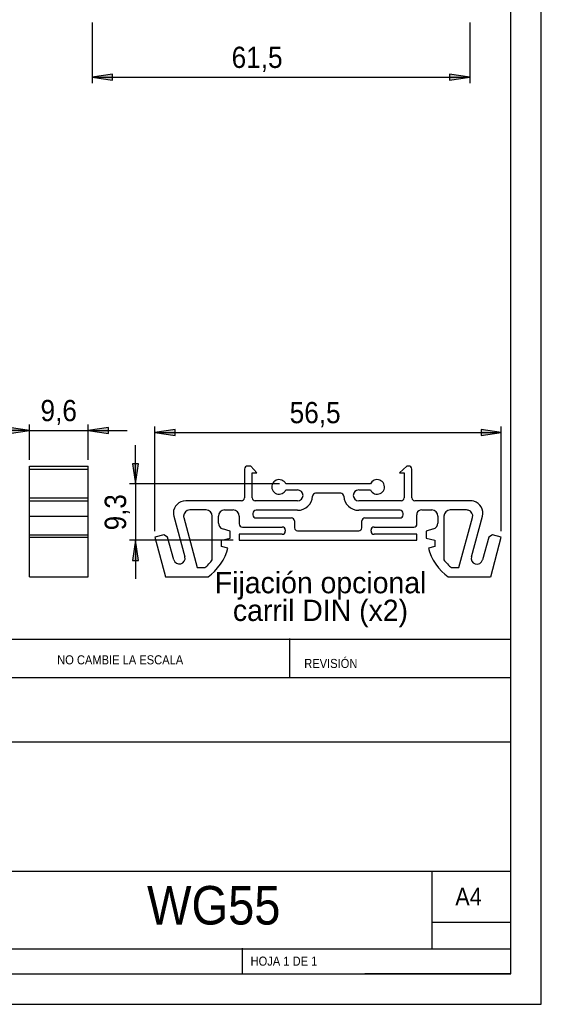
# Model space of a CAD drawing. Extents: x 0 to 333, y 0 to 297.
# Tile 9 of 26: x 124 to 210, y 0 to 162. Entities that reach past the tile are written whole.
import ezdxf

# ---------------------------------------------------------------- set-up
doc = ezdxf.new("R2010")
doc.units = 0
doc.layers.get('0').update_dxf_attribs({"linetype": 'CONTINUOUS'})

# ---------------------------------------------------------------- blocks, each defined once
blk = doc.blocks.new('BLOCK_2')
at = {"color": 7}
blk.add_lwpolyline([(10.13, 5.02), (205.13, 5.02)], dxfattribs=at)
blk = doc.blocks.new('BLOCK_3')
at = {"color": 7}
blk.add_lwpolyline([(0.13, 0.02), (210.13, 0.02)], dxfattribs=at)
blk = doc.blocks.new('BLOCK_6')
at = {"color": 7}
blk.add_lwpolyline([(210.13, 0.02), (210.13, 297.02)], dxfattribs=at)
blk = doc.blocks.new('BLOCK_8')
at = {"color": 7}
blk.add_lwpolyline([(205.13, 5.02), (181.04, 5.02)], dxfattribs=at)
blk = doc.blocks.new('BLOCK_10')
at = {"color": 7}
blk.add_lwpolyline([(10.16, 9.18), (205.13, 9.18)], dxfattribs=at)
blk = doc.blocks.new('BLOCK_11')
at = {"color": 7}
blk.add_lwpolyline([(205.13, 43.18), (10.16, 43.18)], dxfattribs=at)
blk = doc.blocks.new('BLOCK_12')
at = {"color": 7}
blk.add_lwpolyline([(10.16, 60.18), (205.13, 60.18)], dxfattribs=at)
blk = doc.blocks.new('BLOCK_29')
at = {"color": 7}
blk.add_lwpolyline([(64.76, 21.93), (205.13, 21.93)], dxfattribs=at)
blk = doc.blocks.new('BLOCK_31')
at = {"color": 7}
blk.add_lwpolyline([(160.93, 5.02), (160.93, 9.27)], dxfattribs=at)
blk = doc.blocks.new('BLOCK_32')
at = {"color": 7}
blk.add_lwpolyline([(168.73, 53.89), (168.73, 60.27)], dxfattribs=at)
blk = doc.blocks.new('BLOCK_33')
at = {"color": 7}
blk.add_lwpolyline([(192.13, 9.27), (192.13, 22.02)], dxfattribs=at)
blk = doc.blocks.new('BLOCK_34')
at = {"color": 7}
blk.add_lwpolyline([(205.13, 53.8), (108.96, 53.8)], dxfattribs=at)
blk = doc.blocks.new('BLOCK_35')
at = {"color": 7}
blk.add_lwpolyline([(205.13, 13.52), (192.13, 13.52)], dxfattribs=at)
blk = doc.blocks.new('BLOCK_36')
at = {"color": 7}
blk.add_lwpolyline([(205.13, 5.02), (205.13, 292.02)], dxfattribs=at)
blk = doc.blocks.new('BLOCK_38')
at = {"color": 7, "insert": (156.35, 66.68), "char_height": 3.5, "attachment_point": 7}
blk.add_mtext('\\fArial|b0|i0|c0|p34;\\W0.95691;Fijación opcional ', dxfattribs=at)
blk = doc.blocks.new('BLOCK_39')
at = {"color": 7, "insert": (156.73, 62.12), "char_height": 3.5, "attachment_point": 7}
blk.add_mtext('\\fArial|b0|i0|c0|p34;\\W0.95691;  carril DIN (x2)', dxfattribs=at)
blk = doc.blocks.new('BLOCK_37')
for name in ['BLOCK_38', 'BLOCK_39']:
    blk.add_blockref(name, (0, 0))
blk = doc.blocks.new('BLOCK_40')
at = {"color": 7, "insert": (145.19, 13.07), "char_height": 6.35, "attachment_point": 7}
blk.add_mtext('\\fCentury Gothic|b0|i0|c0|p34;\\W0.913;WG55', dxfattribs=at)
blk = doc.blocks.new('BLOCK_42')
at = {"color": 7, "insert": (195.96, 16.3), "char_height": 2.9104, "attachment_point": 7}
blk.add_mtext('\\fCentury Gothic|b0|i0|c0|p34;\\W0.913;A4', dxfattribs=at)
blk = doc.blocks.new('BLOCK_43')
at = {"color": 7, "insert": (162.24, 6.36), "char_height": 1.5, "attachment_point": 7}
blk.add_mtext('\\fCentury Gothic|b0|i0|c0|p34;\\W0.913;HOJA 1 DE 1', dxfattribs=at)
blk = doc.blocks.new('BLOCK_47')
at = {"color": 7, "insert": (171.08, 55.4), "char_height": 1.5, "attachment_point": 7}
blk.add_mtext('\\fCentury Gothic|b0|i0|c0|p34;\\W0.913;REVISIÓN', dxfattribs=at)
blk = doc.blocks.new('BLOCK_48')
at = {"color": 7, "insert": (130.38, 56), "char_height": 1.5, "attachment_point": 7}
blk.add_mtext('\\fCentury Gothic|b0|i0|c0|p34;\\W0.913;NO CAMBIE LA ESCALA', dxfattribs=at)
blk = doc.blocks.new('*U1287')
at = {"color": 7}
blk.add_solid([(139.49, 152.24), (136.15, 152.75), (139.49, 153.25)], dxfattribs=at)
blk = doc.blocks.new('BLOCK_1041')
blk.add_lwpolyline([(136.15, 152.75), (139.49, 152.24), (139.49, 153.25), (136.15, 152.75)])
at = {"color": 7}
blk.add_blockref('*U1287', (0, 0), dxfattribs=at)
blk = doc.blocks.new('*U1288')
at = {"color": 7}
blk.add_solid([(195, 152.24), (195, 153.25), (198.33, 152.75)], dxfattribs=at)
blk = doc.blocks.new('BLOCK_1042')
blk.add_lwpolyline([(198.33, 152.75), (195, 153.25), (195, 152.24), (198.33, 152.75)])
at = {"color": 7}
blk.add_blockref('*U1288', (0, 0), dxfattribs=at)
blk = doc.blocks.new('BLOCK_1043')
blk.add_lwpolyline([(136.15, 161.75), (136.15, 151.75)])
blk = doc.blocks.new('BLOCK_1044')
blk.add_lwpolyline([(198.33, 161.75), (198.33, 151.75)])
blk = doc.blocks.new('BLOCK_1045')
blk.add_lwpolyline([(136.15, 152.75), (198.33, 152.75)])
blk = doc.blocks.new('BLOCK_1046')
at = {"color": 7, "insert": (159.12, 153.63), "char_height": 3.5, "attachment_point": 7}
blk.add_mtext('\\fCentury Gothic|b0|i0|c0|p34;\\W0.92158;61,5', dxfattribs=at)
blk = doc.blocks.new('BLOCK_1040')
for name in ['BLOCK_1043', 'BLOCK_1044', 'BLOCK_1046', 'BLOCK_1041', 'BLOCK_1045', 'BLOCK_1042']:
    blk.add_blockref(name, (0, 0))
blk = doc.blocks.new('BLOCK_1047')
at = {"color": 7}
blk.add_lwpolyline([(153.46, 71.96), (154.72, 71.96)], dxfattribs=at)
blk = doc.blocks.new('BLOCK_1048')
at = {"color": 7}
blk.add_open_spline([(154.72, 71.96), (155.09, 72.24), (155.68, 72.87), (155.94, 73.26)], degree=3, dxfattribs=at)
blk = doc.blocks.new('BLOCK_1049')
at = {"color": 7}
blk.add_lwpolyline([(155.94, 73.26), (155.94, 80.46)], dxfattribs=at)
blk = doc.blocks.new('BLOCK_1050')
at = {"color": 7}
blk.add_open_spline([(155.94, 80.46), (155.94, 81.01), (155.49, 81.46), (154.93, 81.46)], degree=3, dxfattribs=at)
blk = doc.blocks.new('BLOCK_1051')
at = {"color": 7}
blk.add_lwpolyline([(154.93, 81.46), (152.21, 81.46)], dxfattribs=at)
blk = doc.blocks.new('BLOCK_1052')
at = {"color": 7}
blk.add_open_spline([(152.21, 81.46), (151.65, 81.46), (151.2, 81.01), (151.2, 80.46), (151.2, 80.39), (151.21, 80.27), (151.23, 80.2)], degree=3, knots=[0, 0, 0, 0, 1, 1, 1, 2, 2, 2, 2], dxfattribs=at)
blk = doc.blocks.new('BLOCK_1053')
at = {"color": 7}
blk.add_lwpolyline([(151.23, 80.2), (153.46, 71.96)], dxfattribs=at)
blk = doc.blocks.new('BLOCK_1054')
at = {"color": 7}
blk.add_open_spline([(195.1, 81.46), (194.55, 81.46), (194.09, 81.01), (194.09, 80.46)], degree=3, dxfattribs=at)
blk = doc.blocks.new('BLOCK_1055')
at = {"color": 7}
blk.add_lwpolyline([(194.09, 80.46), (194.09, 73.26)], dxfattribs=at)
blk = doc.blocks.new('BLOCK_1056')
at = {"color": 7}
blk.add_open_spline([(194.09, 73.26), (194.36, 72.87), (194.94, 72.24), (195.32, 71.96)], degree=3, dxfattribs=at)
blk = doc.blocks.new('BLOCK_1057')
at = {"color": 7}
blk.add_lwpolyline([(195.32, 71.96), (196.57, 71.96)], dxfattribs=at)
blk = doc.blocks.new('BLOCK_1058')
at = {"color": 7}
blk.add_lwpolyline([(196.57, 71.96), (198.8, 80.2)], dxfattribs=at)
blk = doc.blocks.new('BLOCK_1059')
at = {"color": 7}
blk.add_open_spline([(198.8, 80.2), (198.95, 80.73), (198.63, 81.28), (198.09, 81.42), (198.02, 81.44), (197.9, 81.46), (197.83, 81.46)], degree=3, knots=[0, 0, 0, 0, 1, 1, 1, 2, 2, 2, 2], dxfattribs=at)
blk = doc.blocks.new('BLOCK_1060')
at = {"color": 7}
blk.add_lwpolyline([(197.83, 81.46), (195.1, 81.46)], dxfattribs=at)
blk = doc.blocks.new('BLOCK_1061')
at = {"color": 7}
blk.add_lwpolyline([(182.59, 78.65), (189.15, 78.65)], dxfattribs=at)
blk = doc.blocks.new('BLOCK_1062')
at = {"color": 7}
blk.add_open_spline([(182.59, 78.65), (182.31, 78.65), (182.08, 78.43), (182.08, 78.16)], degree=3, dxfattribs=at)
blk = doc.blocks.new('BLOCK_1063')
at = {"color": 7}
blk.add_lwpolyline([(182.08, 77.96), (182.08, 78.16)], dxfattribs=at)
blk = doc.blocks.new('BLOCK_1064')
at = {"color": 7}
blk.add_open_spline([(182.08, 77.96), (182.08, 77.68), (182.31, 77.46), (182.59, 77.46)], degree=3, dxfattribs=at)
blk = doc.blocks.new('BLOCK_1065')
at = {"color": 7}
blk.add_lwpolyline([(189.65, 77.46), (182.59, 77.46)], dxfattribs=at)
blk = doc.blocks.new('BLOCK_1066')
at = {"color": 7}
blk.add_lwpolyline([(189.65, 76.46), (189.65, 77.46)], dxfattribs=at)
blk = doc.blocks.new('BLOCK_1067')
at = {"color": 7}
blk.add_lwpolyline([(160.38, 76.46), (189.65, 76.46)], dxfattribs=at)
blk = doc.blocks.new('BLOCK_1068')
at = {"color": 7}
blk.add_lwpolyline([(160.38, 77.46), (160.38, 76.46)], dxfattribs=at)
blk = doc.blocks.new('BLOCK_1069')
at = {"color": 7}
blk.add_lwpolyline([(167.45, 77.46), (160.38, 77.46)], dxfattribs=at)
blk = doc.blocks.new('BLOCK_1070')
at = {"color": 7}
blk.add_open_spline([(167.45, 77.46), (167.73, 77.46), (167.95, 77.68), (167.95, 77.96)], degree=3, dxfattribs=at)
blk = doc.blocks.new('BLOCK_1071')
at = {"color": 7}
blk.add_lwpolyline([(167.95, 78.16), (167.95, 77.96)], dxfattribs=at)
blk = doc.blocks.new('BLOCK_1072')
at = {"color": 7}
blk.add_open_spline([(167.95, 78.16), (167.95, 78.43), (167.73, 78.65), (167.45, 78.65)], degree=3, dxfattribs=at)
blk = doc.blocks.new('BLOCK_1073')
at = {"color": 7}
blk.add_lwpolyline([(160.89, 78.65), (167.45, 78.65)], dxfattribs=at)
blk = doc.blocks.new('BLOCK_1074')
at = {"color": 7}
blk.add_open_spline([(160.38, 79.16), (160.38, 78.88), (160.61, 78.65), (160.89, 78.65)], degree=3, dxfattribs=at)
blk = doc.blocks.new('BLOCK_1075')
at = {"color": 7}
blk.add_lwpolyline([(160.38, 80.46), (160.38, 79.16)], dxfattribs=at)
blk = doc.blocks.new('BLOCK_1076')
at = {"color": 7}
blk.add_open_spline([(160.38, 80.46), (160.38, 81.01), (159.93, 81.46), (159.37, 81.46)], degree=3, dxfattribs=at)
blk = doc.blocks.new('BLOCK_1077')
at = {"color": 7}
blk.add_lwpolyline([(157.96, 81.46), (159.37, 81.46)], dxfattribs=at)
blk = doc.blocks.new('BLOCK_1078')
at = {"color": 7}
blk.add_open_spline([(157.96, 81.46), (157.4, 81.46), (156.95, 81.01), (156.95, 80.46)], degree=3, dxfattribs=at)
blk = doc.blocks.new('BLOCK_1079')
at = {"color": 7}
blk.add_lwpolyline([(156.95, 79.3), (156.95, 80.46)], dxfattribs=at)
blk = doc.blocks.new('BLOCK_1080')
at = {"color": 7}
blk.add_open_spline([(156.95, 79.3), (156.93, 78.89), (157.24, 78.46), (157.64, 78.35)], degree=3, dxfattribs=at)
blk = doc.blocks.new('BLOCK_1081')
at = {"color": 7}
blk.add_lwpolyline([(158.87, 77.94), (157.64, 78.35)], dxfattribs=at)
blk = doc.blocks.new('BLOCK_1082')
at = {"color": 7}
blk.add_lwpolyline([(158.87, 76.83), (158.87, 77.94)], dxfattribs=at)
blk = doc.blocks.new('BLOCK_1083')
at = {"color": 7}
blk.add_lwpolyline([(157.45, 76.46), (158.87, 76.83)], dxfattribs=at)
blk = doc.blocks.new('BLOCK_1084')
at = {"color": 7}
blk.add_lwpolyline([(157.45, 75.46), (157.45, 76.46)], dxfattribs=at)
blk = doc.blocks.new('BLOCK_1085')
at = {"color": 7}
blk.add_lwpolyline([(158.51, 75.18), (157.45, 75.46)], dxfattribs=at)
blk = doc.blocks.new('BLOCK_1086')
at = {"color": 7}
blk.add_open_spline([(155.24, 70.46), (156.67, 71.37), (158.17, 73.53), (158.51, 75.18)], degree=3, dxfattribs=at)
blk = doc.blocks.new('BLOCK_1087')
at = {"color": 7}
blk.add_lwpolyline([(148.25, 70.46), (155.24, 70.46)], dxfattribs=at)
blk = doc.blocks.new('BLOCK_1088')
at = {"color": 7}
blk.add_lwpolyline([(146.49, 76.96), (148.25, 70.46)], dxfattribs=at)
blk = doc.blocks.new('BLOCK_1089')
at = {"color": 7}
blk.add_lwpolyline([(147.95, 77.35), (146.49, 76.96)], dxfattribs=at)
blk = doc.blocks.new('BLOCK_1090')
at = {"color": 7}
blk.add_lwpolyline([(148.57, 76.99), (147.95, 77.35)], dxfattribs=at)
blk = doc.blocks.new('BLOCK_1091')
at = {"color": 7}
blk.add_lwpolyline([(149.59, 73.25), (148.57, 76.99)], dxfattribs=at)
blk = doc.blocks.new('BLOCK_1092')
at = {"color": 7}
blk.add_open_spline([(149.59, 73.25), (149.72, 72.75), (150.24, 72.45), (150.75, 72.59), (151.25, 72.72), (151.55, 73.23), (151.42, 73.73), (151.41, 73.74), (151.41, 73.76), (151.41, 73.76)], degree=3, knots=[0, 0, 0, 0, 1, 1, 1, 2, 2, 2, 3, 3, 3, 3], dxfattribs=at)
blk = doc.blocks.new('BLOCK_1093')
at = {"color": 7}
blk.add_lwpolyline([(149.6, 80.44), (151.41, 73.76)], dxfattribs=at)
blk = doc.blocks.new('BLOCK_1094')
at = {"color": 7}
blk.add_open_spline([(151.55, 82.96), (150.44, 82.96), (149.53, 82.06), (149.53, 80.96), (149.53, 80.82), (149.56, 80.57), (149.6, 80.44)], degree=3, knots=[0, 0, 0, 0, 1, 1, 1, 2, 2, 2, 2], dxfattribs=at)
blk = doc.blocks.new('BLOCK_1095')
at = {"color": 7}
blk.add_lwpolyline([(160.73, 82.96), (151.55, 82.96)], dxfattribs=at)
blk = doc.blocks.new('BLOCK_1096')
at = {"color": 7}
blk.add_open_spline([(160.73, 82.96), (161.01, 82.96), (161.24, 83.18), (161.24, 83.46)], degree=3, dxfattribs=at)
blk = doc.blocks.new('BLOCK_1097')
at = {"color": 7}
blk.add_lwpolyline([(161.24, 88.2), (161.24, 83.46)], dxfattribs=at)
blk = doc.blocks.new('BLOCK_1098')
at = {"color": 7}
blk.add_open_spline([(161.74, 88.7), (161.46, 88.7), (161.24, 88.47), (161.24, 88.2)], degree=3, dxfattribs=at)
blk = doc.blocks.new('BLOCK_1099')
at = {"color": 7}
blk.add_lwpolyline([(162.3, 88.7), (161.74, 88.7)], dxfattribs=at)
blk = doc.blocks.new('BLOCK_1100')
at = {"color": 7}
blk.add_lwpolyline([(163.27, 87.56), (162.3, 88.7)], dxfattribs=at)
blk = doc.blocks.new('BLOCK_1101')
at = {"color": 7}
blk.add_lwpolyline([(162.5, 87.56), (163.27, 87.56)], dxfattribs=at)
blk = doc.blocks.new('BLOCK_1102')
at = {"color": 7}
blk.add_lwpolyline([(162.5, 83.46), (162.5, 87.56)], dxfattribs=at)
blk = doc.blocks.new('BLOCK_1103')
at = {"color": 7}
blk.add_open_spline([(162.5, 83.46), (162.5, 83.18), (162.73, 82.96), (163.01, 82.96)], degree=3, dxfattribs=at)
blk = doc.blocks.new('BLOCK_1104')
at = {"color": 7}
blk.add_lwpolyline([(169.97, 82.96), (163.01, 82.96)], dxfattribs=at)
blk = doc.blocks.new('BLOCK_1105')
at = {"color": 7}
blk.add_open_spline([(169.97, 82.96), (170.47, 82.96), (170.88, 83.36), (170.88, 83.86), (170.88, 84.36), (170.47, 84.76), (169.97, 84.76)], degree=3, knots=[0, 0, 0, 0, 1, 1, 1, 2, 2, 2, 2], dxfattribs=at)
blk = doc.blocks.new('BLOCK_1106')
at = {"color": 7}
blk.add_lwpolyline([(168.04, 84.76), (169.97, 84.76)], dxfattribs=at)
blk = doc.blocks.new('BLOCK_1107')
at = {"color": 7}
blk.add_open_spline([(168.04, 85.76), (167.76, 86.36), (167.05, 86.63), (166.44, 86.35), (165.83, 86.07), (165.56, 85.36), (165.84, 84.76), (166.12, 84.16), (166.84, 83.89), (167.45, 84.17), (167.68, 84.26), (167.95, 84.53), (168.04, 84.76)], degree=3, knots=[0, 0, 0, 0, 1, 1, 1, 2, 2, 2, 3, 3, 3, 4, 4, 4, 4], dxfattribs=at)
blk = doc.blocks.new('BLOCK_1108')
at = {"color": 7}
blk.add_lwpolyline([(181.99, 85.76), (168.04, 85.76)], dxfattribs=at)
blk = doc.blocks.new('BLOCK_1109')
at = {"color": 7}
blk.add_open_spline([(181.99, 84.76), (182.27, 84.16), (182.99, 83.89), (183.6, 84.17), (184.2, 84.44), (184.47, 85.16), (184.19, 85.76), (183.91, 86.36), (183.2, 86.63), (182.59, 86.35), (182.35, 86.26), (182.08, 85.99), (181.99, 85.76)], degree=3, knots=[0, 0, 0, 0, 1, 1, 1, 2, 2, 2, 3, 3, 3, 4, 4, 4, 4], dxfattribs=at)
blk = doc.blocks.new('BLOCK_1110')
at = {"color": 7}
blk.add_lwpolyline([(180.06, 84.76), (181.99, 84.76)], dxfattribs=at)
blk = doc.blocks.new('BLOCK_1111')
at = {"color": 7}
blk.add_open_spline([(180.06, 84.76), (179.56, 84.76), (179.16, 84.36), (179.16, 83.86), (179.16, 83.36), (179.56, 82.96), (180.06, 82.96)], degree=3, knots=[0, 0, 0, 0, 1, 1, 1, 2, 2, 2, 2], dxfattribs=at)
blk = doc.blocks.new('BLOCK_1112')
at = {"color": 7}
blk.add_lwpolyline([(187.03, 82.96), (180.06, 82.96)], dxfattribs=at)
blk = doc.blocks.new('BLOCK_1113')
at = {"color": 7}
blk.add_open_spline([(187.03, 82.96), (187.31, 82.96), (187.53, 83.18), (187.53, 83.46)], degree=3, dxfattribs=at)
blk = doc.blocks.new('BLOCK_1114')
at = {"color": 7}
blk.add_lwpolyline([(187.53, 87.56), (187.53, 83.46)], dxfattribs=at)
blk = doc.blocks.new('BLOCK_1115')
at = {"color": 7}
blk.add_lwpolyline([(186.77, 87.56), (187.53, 87.56)], dxfattribs=at)
blk = doc.blocks.new('BLOCK_1116')
at = {"color": 7}
blk.add_lwpolyline([(187.97, 88.7), (186.77, 87.56)], dxfattribs=at)
blk = doc.blocks.new('BLOCK_1117')
at = {"color": 7}
blk.add_lwpolyline([(188.29, 88.7), (187.97, 88.7)], dxfattribs=at)
blk = doc.blocks.new('BLOCK_1118')
at = {"color": 7}
blk.add_open_spline([(188.8, 88.2), (188.8, 88.47), (188.57, 88.7), (188.29, 88.7)], degree=3, dxfattribs=at)
blk = doc.blocks.new('BLOCK_1119')
at = {"color": 7}
blk.add_lwpolyline([(188.8, 83.46), (188.8, 88.2)], dxfattribs=at)
blk = doc.blocks.new('BLOCK_1120')
at = {"color": 7}
blk.add_open_spline([(188.8, 83.46), (188.8, 83.18), (189.02, 82.96), (189.3, 82.96)], degree=3, dxfattribs=at)
blk = doc.blocks.new('BLOCK_1121')
at = {"color": 7}
blk.add_lwpolyline([(198.48, 82.96), (189.3, 82.96)], dxfattribs=at)
blk = doc.blocks.new('BLOCK_1122')
at = {"color": 7}
blk.add_open_spline([(200.43, 80.44), (200.72, 81.51), (200.08, 82.6), (199.01, 82.89), (198.87, 82.93), (198.62, 82.96), (198.48, 82.96)], degree=3, knots=[0, 0, 0, 0, 1, 1, 1, 2, 2, 2, 2], dxfattribs=at)
blk = doc.blocks.new('BLOCK_1123')
at = {"color": 7}
blk.add_lwpolyline([(198.63, 73.76), (200.43, 80.44)], dxfattribs=at)
blk = doc.blocks.new('BLOCK_1124')
at = {"color": 7}
blk.add_open_spline([(198.63, 73.76), (198.48, 73.27), (198.76, 72.74), (199.26, 72.59), (199.76, 72.44), (200.29, 72.72), (200.44, 73.22), (200.44, 73.23), (200.45, 73.24), (200.45, 73.25)], degree=3, knots=[0, 0, 0, 0, 1, 1, 1, 2, 2, 2, 3, 3, 3, 3], dxfattribs=at)
blk = doc.blocks.new('BLOCK_1125')
at = {"color": 7}
blk.add_lwpolyline([(201.46, 76.99), (200.45, 73.25)], dxfattribs=at)
blk = doc.blocks.new('BLOCK_1126')
at = {"color": 7}
blk.add_lwpolyline([(202.09, 77.35), (201.48, 76.99)], dxfattribs=at)
blk = doc.blocks.new('BLOCK_1127')
at = {"color": 7}
blk.add_lwpolyline([(203.54, 76.96), (202.09, 77.35)], dxfattribs=at)
blk = doc.blocks.new('BLOCK_1128')
at = {"color": 7}
blk.add_lwpolyline([(201.8, 70.46), (203.54, 76.96)], dxfattribs=at)
blk = doc.blocks.new('BLOCK_1129')
at = {"color": 7}
blk.add_lwpolyline([(194.79, 70.46), (201.78, 70.46)], dxfattribs=at)
blk = doc.blocks.new('BLOCK_1130')
at = {"color": 7}
blk.add_open_spline([(191.53, 75.18), (191.87, 73.53), (193.36, 71.37), (194.79, 70.46)], degree=3, dxfattribs=at)
blk = doc.blocks.new('BLOCK_1131')
at = {"color": 7}
blk.add_lwpolyline([(192.58, 75.46), (191.53, 75.18)], dxfattribs=at)
blk = doc.blocks.new('BLOCK_1132')
at = {"color": 7}
blk.add_lwpolyline([(192.58, 76.46), (192.58, 75.46)], dxfattribs=at)
blk = doc.blocks.new('BLOCK_1133')
at = {"color": 7}
blk.add_lwpolyline([(191.17, 76.81), (192.58, 76.46)], dxfattribs=at)
blk = doc.blocks.new('BLOCK_1134')
at = {"color": 7}
blk.add_lwpolyline([(191.17, 77.94), (191.17, 76.81)], dxfattribs=at)
blk = doc.blocks.new('BLOCK_1135')
at = {"color": 7}
blk.add_lwpolyline([(192.39, 78.35), (191.17, 77.94)], dxfattribs=at)
blk = doc.blocks.new('BLOCK_1136')
at = {"color": 7}
blk.add_open_spline([(192.39, 78.35), (192.79, 78.46), (193.1, 78.89), (193.09, 79.3)], degree=3, dxfattribs=at)
blk = doc.blocks.new('BLOCK_1137')
at = {"color": 7}
blk.add_lwpolyline([(193.09, 80.46), (193.09, 79.3)], dxfattribs=at)
blk = doc.blocks.new('BLOCK_1138')
at = {"color": 7}
blk.add_open_spline([(193.09, 80.46), (193.09, 81.01), (192.63, 81.46), (192.08, 81.46)], degree=3, dxfattribs=at)
blk = doc.blocks.new('BLOCK_1139')
at = {"color": 7}
blk.add_lwpolyline([(190.46, 81.46), (192.08, 81.46)], dxfattribs=at)
blk = doc.blocks.new('BLOCK_1140')
at = {"color": 7}
blk.add_open_spline([(190.46, 81.46), (190.08, 81.52), (189.72, 81.27), (189.65, 80.89), (189.64, 80.83), (189.64, 80.72), (189.65, 80.66)], degree=3, knots=[0, 0, 0, 0, 1, 1, 1, 2, 2, 2, 2], dxfattribs=at)
blk = doc.blocks.new('BLOCK_1141')
at = {"color": 7}
blk.add_lwpolyline([(189.65, 79.16), (189.65, 80.66)], dxfattribs=at)
blk = doc.blocks.new('BLOCK_1142')
at = {"color": 7}
blk.add_open_spline([(189.15, 78.65), (189.43, 78.65), (189.65, 78.88), (189.65, 79.16)], degree=3, dxfattribs=at)
blk = doc.blocks.new('BLOCK_1143')
at = {"color": 7}
blk.add_open_spline([(162.63, 80.66), (162.63, 80.38), (162.86, 80.15), (163.14, 80.15)], degree=3, dxfattribs=at)
blk = doc.blocks.new('BLOCK_1144')
at = {"color": 7}
blk.add_lwpolyline([(163.14, 80.15), (168.96, 80.15)], dxfattribs=at)
blk = doc.blocks.new('BLOCK_1145')
at = {"color": 7}
blk.add_open_spline([(169.47, 79.66), (169.47, 79.93), (169.24, 80.15), (168.96, 80.15)], degree=3, dxfattribs=at)
blk = doc.blocks.new('BLOCK_1146')
at = {"color": 7}
blk.add_lwpolyline([(169.47, 79.66), (169.47, 78.52)], dxfattribs=at)
blk = doc.blocks.new('BLOCK_1147')
at = {"color": 7}
blk.add_open_spline([(169.47, 78.52), (169.47, 78.24), (169.69, 78.02), (169.97, 78.02)], degree=3, dxfattribs=at)
blk = doc.blocks.new('BLOCK_1148')
at = {"color": 7}
blk.add_lwpolyline([(169.97, 78.02), (180.06, 78.02)], dxfattribs=at)
blk = doc.blocks.new('BLOCK_1149')
at = {"color": 7}
blk.add_open_spline([(180.06, 78.02), (180.34, 78.02), (180.57, 78.24), (180.57, 78.52)], degree=3, dxfattribs=at)
blk = doc.blocks.new('BLOCK_1150')
at = {"color": 7}
blk.add_lwpolyline([(180.57, 78.52), (180.57, 79.66)], dxfattribs=at)
blk = doc.blocks.new('BLOCK_1151')
at = {"color": 7}
blk.add_open_spline([(181.07, 80.15), (180.79, 80.15), (180.57, 79.93), (180.57, 79.66)], degree=3, dxfattribs=at)
blk = doc.blocks.new('BLOCK_1152')
at = {"color": 7}
blk.add_lwpolyline([(181.07, 80.15), (186.86, 80.15)], dxfattribs=at)
blk = doc.blocks.new('BLOCK_1153')
at = {"color": 7}
blk.add_open_spline([(186.86, 80.15), (187.14, 80.15), (187.36, 80.38), (187.36, 80.66)], degree=3, dxfattribs=at)
blk = doc.blocks.new('BLOCK_1154')
at = {"color": 7}
blk.add_lwpolyline([(187.36, 80.66), (187.36, 80.9)], dxfattribs=at)
blk = doc.blocks.new('BLOCK_1155')
at = {"color": 7}
blk.add_open_spline([(187.36, 80.9), (187.36, 81.17), (187.14, 81.4), (186.86, 81.4)], degree=3, dxfattribs=at)
blk = doc.blocks.new('BLOCK_1156')
at = {"color": 7}
blk.add_lwpolyline([(186.86, 81.4), (180.06, 81.4)], dxfattribs=at)
blk = doc.blocks.new('BLOCK_1157')
at = {"color": 7}
blk.add_open_spline([(177.58, 83.73), (177.65, 82.43), (178.75, 81.39), (180.06, 81.4)], degree=3, dxfattribs=at)
blk = doc.blocks.new('BLOCK_1158')
at = {"color": 7}
blk.add_open_spline([(177.58, 83.73), (177.57, 83.99), (177.35, 84.2), (177.08, 84.2)], degree=3, dxfattribs=at)
blk = doc.blocks.new('BLOCK_1159')
at = {"color": 7}
blk.add_lwpolyline([(177.08, 84.2), (172.95, 84.2)], dxfattribs=at)
blk = doc.blocks.new('BLOCK_1160')
at = {"color": 7}
blk.add_open_spline([(172.95, 84.2), (172.69, 84.2), (172.46, 83.99), (172.45, 83.73)], degree=3, dxfattribs=at)
blk = doc.blocks.new('BLOCK_1161')
at = {"color": 7}
blk.add_open_spline([(169.97, 81.4), (171.28, 81.39), (172.39, 82.43), (172.45, 83.73)], degree=3, dxfattribs=at)
blk = doc.blocks.new('BLOCK_1162')
at = {"color": 7}
blk.add_lwpolyline([(169.97, 81.4), (163.14, 81.4)], dxfattribs=at)
blk = doc.blocks.new('BLOCK_1163')
at = {"color": 7}
blk.add_open_spline([(163.14, 81.4), (162.86, 81.4), (162.63, 81.17), (162.63, 80.9)], degree=3, dxfattribs=at)
blk = doc.blocks.new('BLOCK_1164')
at = {"color": 7}
blk.add_lwpolyline([(162.63, 80.9), (162.63, 80.66)], dxfattribs=at)
blk = doc.blocks.new('*U1289')
at = {"color": 7, "extrusion": (0, 0, -1)}
for points in [[(-143.29, 85.76), (-142.78, 89.06), (-143.29, 89.06)], [(-143.29, 85.76), (-143.29, 89.06), (-143.8, 89.06)]]:
    blk.add_solid(points, dxfattribs=at)
blk = doc.blocks.new('BLOCK_1166')
blk.add_lwpolyline([(143.29, 85.76), (143.8, 89.06), (142.78, 89.06), (143.29, 85.76)])
at = {"color": 7}
blk.add_blockref('*U1289', (0, 0), dxfattribs=at)
blk = doc.blocks.new('*U1290')
at = {"color": 7}
blk.add_solid([(143.29, 73.15), (142.78, 73.15), (143.29, 76.46)], dxfattribs=at)
at = {"color": 7, "extrusion": (0, 0, -1)}
blk.add_solid([(-143.29, 73.15), (-143.29, 76.46), (-143.8, 73.15)], dxfattribs=at)
blk = doc.blocks.new('BLOCK_1167')
blk.add_lwpolyline([(143.29, 76.46), (142.78, 73.15), (143.8, 73.15), (143.29, 76.46)])
at = {"color": 7}
blk.add_blockref('*U1290', (0, 0), dxfattribs=at)
blk = doc.blocks.new('BLOCK_1168')
blk.add_lwpolyline([(167.03, 85.76), (142.28, 85.76)])
blk = doc.blocks.new('BLOCK_1169')
blk.add_lwpolyline([(159.37, 76.46), (142.28, 76.46)])
blk = doc.blocks.new('BLOCK_1170')
blk.add_lwpolyline([(143.29, 85.76), (143.29, 92.11)])
blk = doc.blocks.new('BLOCK_1171')
blk.add_lwpolyline([(143.29, 85.76), (143.29, 76.46)])
blk = doc.blocks.new('BLOCK_1172')
blk.add_lwpolyline([(143.29, 76.46), (143.29, 70.11)])
blk = doc.blocks.new('BLOCK_1173')
at = {"color": 7, "insert": (142.4, 78.11), "char_height": 3.5329, "attachment_point": 7, "rotation": 90}
blk.add_mtext('\\fCentury Gothic|b0|i0|c0|p34;\\W0.9045;9,3', dxfattribs=at)
blk = doc.blocks.new('BLOCK_1165')
for name in ['BLOCK_1170', 'BLOCK_1166', 'BLOCK_1168', 'BLOCK_1171', 'BLOCK_1173', 'BLOCK_1169', 'BLOCK_1167', 'BLOCK_1172']:
    blk.add_blockref(name, (0, 0))
blk = doc.blocks.new('*U1291')
at = {"color": 7}
blk.add_solid([(149.83, 93.71), (146.49, 94.22), (149.83, 94.73)], dxfattribs=at)
blk = doc.blocks.new('BLOCK_1175')
blk.add_lwpolyline([(146.49, 94.22), (149.83, 93.71), (149.83, 94.73), (146.49, 94.22)])
at = {"color": 7}
blk.add_blockref('*U1291', (0, 0), dxfattribs=at)
blk = doc.blocks.new('*U1292')
at = {"color": 7}
blk.add_solid([(200.21, 93.71), (200.21, 94.73), (203.54, 94.22)], dxfattribs=at)
blk = doc.blocks.new('BLOCK_1176')
blk.add_lwpolyline([(203.54, 94.22), (200.21, 94.73), (200.21, 93.71), (203.54, 94.22)])
at = {"color": 7}
blk.add_blockref('*U1292', (0, 0), dxfattribs=at)
blk = doc.blocks.new('BLOCK_1177')
blk.add_lwpolyline([(146.49, 77.96), (146.49, 95.22)])
blk = doc.blocks.new('BLOCK_1178')
blk.add_lwpolyline([(203.54, 77.96), (203.54, 95.22)])
blk = doc.blocks.new('BLOCK_1179')
blk.add_lwpolyline([(146.49, 94.22), (203.54, 94.22)])
blk = doc.blocks.new('BLOCK_1180')
at = {"color": 7, "insert": (168.68, 95.1), "char_height": 3.5, "attachment_point": 7}
blk.add_mtext('\\fCentury Gothic|b0|i0|c0|p34;\\W0.92158;56,5', dxfattribs=at)
blk = doc.blocks.new('BLOCK_1174')
for name in ['BLOCK_1180', 'BLOCK_1177', 'BLOCK_1175', 'BLOCK_1179', 'BLOCK_1176', 'BLOCK_1178']:
    blk.add_blockref(name, (0, 0))
blk = doc.blocks.new('BLOCK_1181')
at = {"color": 7}
blk.add_lwpolyline([(125.82, 70.46), (135.51, 70.46)], dxfattribs=at)
blk = doc.blocks.new('BLOCK_1182')
at = {"color": 7}
blk.add_lwpolyline([(125.82, 70.46), (125.82, 76.96)], dxfattribs=at)
blk = doc.blocks.new('BLOCK_1183')
at = {"color": 7}
blk.add_lwpolyline([(125.82, 76.96), (135.51, 76.96)], dxfattribs=at)
blk = doc.blocks.new('BLOCK_1184')
at = {"color": 7}
blk.add_lwpolyline([(135.51, 70.46), (135.51, 76.96)], dxfattribs=at)
blk = doc.blocks.new('BLOCK_1185')
at = {"color": 7}
blk.add_lwpolyline([(125.82, 76.96), (125.82, 77.35)], dxfattribs=at)
blk = doc.blocks.new('BLOCK_1186')
at = {"color": 7}
blk.add_lwpolyline([(125.82, 77.35), (135.51, 77.35)], dxfattribs=at)
blk = doc.blocks.new('BLOCK_1187')
at = {"color": 7}
blk.add_lwpolyline([(135.51, 76.96), (135.51, 77.35)], dxfattribs=at)
blk = doc.blocks.new('BLOCK_1188')
at = {"color": 7}
blk.add_lwpolyline([(125.82, 80.44), (135.51, 80.44)], dxfattribs=at)
blk = doc.blocks.new('BLOCK_1189')
at = {"color": 7}
blk.add_lwpolyline([(125.82, 82.96), (135.51, 82.96)], dxfattribs=at)
blk = doc.blocks.new('BLOCK_1190')
at = {"color": 7}
blk.add_lwpolyline([(125.82, 80.44), (125.82, 82.96)], dxfattribs=at)
blk = doc.blocks.new('BLOCK_1191')
at = {"color": 7}
blk.add_lwpolyline([(135.51, 80.44), (135.51, 82.96)], dxfattribs=at)
blk = doc.blocks.new('BLOCK_1192')
at = {"color": 7}
blk.add_lwpolyline([(125.82, 77.35), (125.82, 80.44)], dxfattribs=at)
blk = doc.blocks.new('BLOCK_1193')
at = {"color": 7}
blk.add_lwpolyline([(135.51, 77.35), (135.51, 80.44)], dxfattribs=at)
blk = doc.blocks.new('BLOCK_1194')
at = {"color": 7}
blk.add_lwpolyline([(125.82, 83.46), (135.51, 83.46)], dxfattribs=at)
blk = doc.blocks.new('BLOCK_1195')
at = {"color": 7}
blk.add_lwpolyline([(125.82, 82.96), (125.82, 83.46)], dxfattribs=at)
blk = doc.blocks.new('BLOCK_1196')
at = {"color": 7}
blk.add_lwpolyline([(135.51, 82.96), (135.51, 83.46)], dxfattribs=at)
blk = doc.blocks.new('BLOCK_1197')
at = {"color": 7}
blk.add_lwpolyline([(125.82, 88.2), (135.51, 88.2)], dxfattribs=at)
blk = doc.blocks.new('BLOCK_1198')
at = {"color": 7}
blk.add_lwpolyline([(125.82, 83.46), (125.82, 88.2)], dxfattribs=at)
blk = doc.blocks.new('BLOCK_1199')
at = {"color": 7}
blk.add_lwpolyline([(135.51, 83.46), (135.51, 88.2)], dxfattribs=at)
blk = doc.blocks.new('BLOCK_1200')
at = {"color": 7}
blk.add_lwpolyline([(125.82, 88.7), (135.51, 88.7)], dxfattribs=at)
blk = doc.blocks.new('BLOCK_1201')
at = {"color": 7}
blk.add_lwpolyline([(125.82, 88.2), (125.82, 88.7)], dxfattribs=at)
blk = doc.blocks.new('BLOCK_1202')
at = {"color": 7}
blk.add_lwpolyline([(135.51, 88.2), (135.51, 88.7)], dxfattribs=at)
blk = doc.blocks.new('*U1293')
at = {"color": 7}
blk.add_solid([(122.48, 94.05), (122.48, 95.07), (125.82, 94.56)], dxfattribs=at)
blk = doc.blocks.new('BLOCK_1204')
blk.add_lwpolyline([(125.82, 94.56), (122.48, 95.07), (122.48, 94.05), (125.82, 94.56)])
at = {"color": 7}
blk.add_blockref('*U1293', (0, 0), dxfattribs=at)
blk = doc.blocks.new('*U1294')
at = {"color": 7}
blk.add_solid([(138.84, 94.05), (135.51, 94.56), (138.84, 95.07)], dxfattribs=at)
blk = doc.blocks.new('BLOCK_1205')
blk.add_lwpolyline([(135.51, 94.56), (138.84, 94.05), (138.84, 95.07), (135.51, 94.56)])
at = {"color": 7}
blk.add_blockref('*U1294', (0, 0), dxfattribs=at)
blk = doc.blocks.new('BLOCK_1206')
blk.add_lwpolyline([(125.82, 89.7), (125.82, 95.56)])
blk = doc.blocks.new('BLOCK_1207')
blk.add_lwpolyline([(135.51, 89.7), (135.51, 95.56)])
blk = doc.blocks.new('BLOCK_1208')
blk.add_lwpolyline([(125.82, 94.56), (119.41, 94.56)])
blk = doc.blocks.new('BLOCK_1209')
blk.add_lwpolyline([(125.82, 94.56), (135.51, 94.56)])
blk = doc.blocks.new('BLOCK_1210')
blk.add_lwpolyline([(135.51, 94.56), (141.92, 94.56)])
blk = doc.blocks.new('BLOCK_1211')
at = {"color": 7, "insert": (127.64, 95.44), "char_height": 3.5, "attachment_point": 7}
blk.add_mtext('\\fCentury Gothic|b0|i0|c0|p34;\\W0.92158;9,6', dxfattribs=at)
blk = doc.blocks.new('BLOCK_1203')
for name in ['BLOCK_1211', 'BLOCK_1208', 'BLOCK_1204', 'BLOCK_1206', 'BLOCK_1209', 'BLOCK_1207', 'BLOCK_1205', 'BLOCK_1210']:
    blk.add_blockref(name, (0, 0))

msp = doc.modelspace()

# ---------------------------------------------------------------- block references
for name in ['BLOCK_6', 'BLOCK_36', 'BLOCK_1040', 'BLOCK_1203', 'BLOCK_1174', 'BLOCK_1165', 'BLOCK_1200', 'BLOCK_1201', 'BLOCK_1197', 'BLOCK_1198', 'BLOCK_1202', 'BLOCK_1199', 'BLOCK_1098', 'BLOCK_1097', 'BLOCK_1099', 'BLOCK_1100', 'BLOCK_1116', 'BLOCK_1117', 'BLOCK_1118', 'BLOCK_1119', 'BLOCK_1101', 'BLOCK_1102', 'BLOCK_1107', 'BLOCK_1109', 'BLOCK_1115', 'BLOCK_1114', 'BLOCK_1108', 'BLOCK_1106', 'BLOCK_1105', 'BLOCK_1111', 'BLOCK_1110', 'BLOCK_1194', 'BLOCK_1195', 'BLOCK_1189', 'BLOCK_1190', 'BLOCK_1196', 'BLOCK_1191', 'BLOCK_1094', 'BLOCK_1095', 'BLOCK_1096', 'BLOCK_1103', 'BLOCK_1104', 'BLOCK_1161', 'BLOCK_1160', 'BLOCK_1159', 'BLOCK_1158', 'BLOCK_1157', 'BLOCK_1112', 'BLOCK_1113', 'BLOCK_1120', 'BLOCK_1121', 'BLOCK_1122', 'BLOCK_1052', 'BLOCK_1051', 'BLOCK_1050', 'BLOCK_1078', 'BLOCK_1077', 'BLOCK_1076', 'BLOCK_1163', 'BLOCK_1162', 'BLOCK_1156', 'BLOCK_1155', 'BLOCK_1140', 'BLOCK_1139', 'BLOCK_1138', 'BLOCK_1054', 'BLOCK_1060', 'BLOCK_1059', 'BLOCK_1188', 'BLOCK_1192', 'BLOCK_1193', 'BLOCK_1093', 'BLOCK_1053', 'BLOCK_1049', 'BLOCK_1079', 'BLOCK_1075', 'BLOCK_1164', 'BLOCK_1143', 'BLOCK_1144', 'BLOCK_1145', 'BLOCK_1146', 'BLOCK_1151', 'BLOCK_1150', 'BLOCK_1152', 'BLOCK_1153', 'BLOCK_1154', 'BLOCK_1141', 'BLOCK_1137', 'BLOCK_1055', 'BLOCK_1058', 'BLOCK_1123', 'BLOCK_1080', 'BLOCK_1081', 'BLOCK_1082', 'BLOCK_1074', 'BLOCK_1073', 'BLOCK_1072', 'BLOCK_1070', 'BLOCK_1071', 'BLOCK_1147', 'BLOCK_1148', 'BLOCK_1149', 'BLOCK_1062', 'BLOCK_1063', 'BLOCK_1064', 'BLOCK_1061', 'BLOCK_1142', 'BLOCK_1135', 'BLOCK_1134', 'BLOCK_1136', 'BLOCK_1185', 'BLOCK_1186', 'BLOCK_1182', 'BLOCK_1183', 'BLOCK_1187', 'BLOCK_1184', 'BLOCK_1089', 'BLOCK_1088', 'BLOCK_1090', 'BLOCK_1091', 'BLOCK_1083', 'BLOCK_1084', 'BLOCK_1068', 'BLOCK_1069', 'BLOCK_1067', 'BLOCK_1065', 'BLOCK_1066', 'BLOCK_1133', 'BLOCK_1132', 'BLOCK_1125', 'BLOCK_1126', 'BLOCK_1128', 'BLOCK_1127', 'BLOCK_1086', 'BLOCK_1085', 'BLOCK_1131', 'BLOCK_1130', 'BLOCK_1092', 'BLOCK_1048', 'BLOCK_1056', 'BLOCK_1124', 'BLOCK_1047', 'BLOCK_1057', 'BLOCK_1181', 'BLOCK_1087', 'BLOCK_37', 'BLOCK_1129', 'BLOCK_12', 'BLOCK_32', 'BLOCK_48', 'BLOCK_47', 'BLOCK_34', 'BLOCK_11', 'BLOCK_29', 'BLOCK_33', 'BLOCK_40', 'BLOCK_42', 'BLOCK_35', 'BLOCK_10', 'BLOCK_31', 'BLOCK_43', 'BLOCK_2', 'BLOCK_8', 'BLOCK_3']:
    msp.add_blockref(name, (0, 0))

doc.saveas('drawing.dxf')
